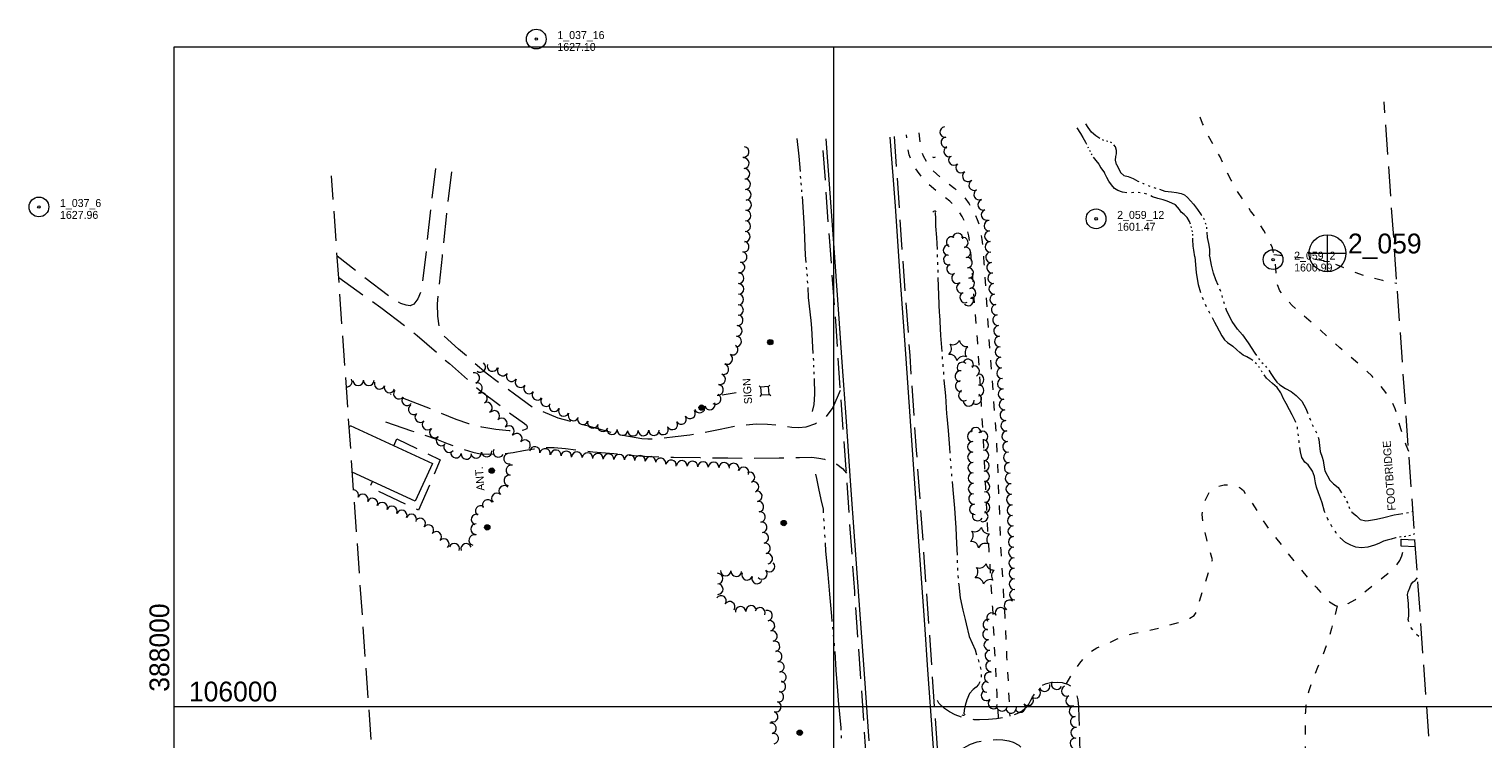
# Model space of a CAD drawing. Header units: feet. Extents: x 387890 to 389926, y 105000 to 106519.
# Tile 2 of 3: x 387890 to 388992, y 105975 to 106513. Entities that reach past the tile are written whole.
import ezdxf
from ezdxf.enums import TextEntityAlignment as Align

# ---------------------------------------------------------------- set-up
doc = ezdxf.new("R2010")
doc.units = ezdxf.units.FT
doc.header["$MEASUREMENT"] = 0
for name, pattern in [('DGN Style 3', [31.573514, 22.55251, -9.021004]), ('DGN Style 4', [36.106569, 18.042008, -9.021004, 0.022553, -9.021004]), ('DGN Style 5', [15.786757, 6.765753, -9.021004]), ('DGN Style 6', [42.894874, 0.022553, -9.021004, 15.786757, -9.021004, 0.022553, -9.021004])]:
    doc.linetypes.add(name, pattern=pattern)
for name, color, linetype, lineweight in [('E_DWY', 73, 'DGN Style 3', 0), ('E_LAND_Vegetation', 21, 'Continuous', 0), ('E_MAP_GridLines', 251, 'Continuous', 0), ('E_MAP_Limits', 21, 'DGN Style 3', 0), ('E_MAP_PassPoints', 40, 'Continuous', 0), ('E_MISCPROP', 40, 'Continuous', 0), ('E_MISCPROP_HvyDash', 54, 'DGN Style 3', 13), ('E_MISCPROP_HvyLine', 54, 'Continuous', 13), ('E_MISCPROP_Railing', 40, 'Continuous', 0), ('E_PATH_Sidewalk', 73, 'DGN Style 5', 0), ('E_RDWY', 40, 'Continuous', 13), ('E_RDWY_Gravel', 40, 'DGN Style 3', 13), ('E_UTL_AboveGroundPipe', 40, 'DGN Style 4', 0), ('E_WTR', 251, 'DGN Style 6', 0)]:
    doc.layers.add(name, color=color, linetype=linetype, lineweight=lineweight)
doc.styles.add('Style-IGR_FONT_0', font='IGR_FONT_0.shx')

# ---------------------------------------------------------------- blocks, each defined once
blk = doc.blocks.new('PP')
at = {"layer": 'E_MAP_PassPoints', "color": 40, "linetype": 'Continuous', "lineweight": 0}
for radius in [7.5, 0.96]:
    blk.add_circle((0, 0), radius, dxfattribs=at)
blk = doc.blocks.new('PHOTOC')
at = {"layer": 'E_MAP_Limits', "color": 73, "linetype": 'Continuous', "lineweight": 0}
for p, q in [((0.1, 14.1), (0.1, -13.8)), ((-13.8, 0), (14.1, 0))]:
    blk.add_line(p, q, dxfattribs=at)
blk.add_circle((0.2, 0), 14, dxfattribs=at)
blk = doc.blocks.new('POLE')
at = {"layer": 'E_MISCPROP', "color": 20, "linetype": 'Continuous', "lineweight": 0}
for radius in [2.02, 1.52, 1.01, 0.502]:
    blk.add_circle((0, 0), radius, dxfattribs=at)
blk = doc.blocks.new('SIGN')
at = {"layer": 'E_MISCPROP', "color": 20, "linetype": 'Continuous', "lineweight": 0, "style": 'Style-IGR_FONT_0'}
blk.add_text('SIGN', height=6, rotation=359.9999, dxfattribs=at).set_placement((-9.6, 0), align=Align.MIDDLE_LEFT)
blk = doc.blocks.new('POLE_1')
at = {"layer": 'E_MISCPROP', "color": 20, "linetype": 'Continuous', "lineweight": 0}
for radius in [2.02, 1.52, 1.01, 0.502]:
    blk.add_circle((0, 0), radius, dxfattribs=at)
blk = doc.blocks.new('ANT')
at = {"layer": 'E_MISCPROP', "color": 20, "linetype": 'Continuous', "lineweight": 0, "style": 'Style-IGR_FONT_0'}
blk.add_text('ANT.', height=6, rotation=359.9999, dxfattribs=at).set_placement((0.6, 2.6), align=Align.MIDDLE_LEFT)
blk = doc.blocks.new('PED')
at = {"layer": 'E_UTL_AboveGroundPipe', "color": 101, "linetype": 'Continuous', "lineweight": 13}
for p, q in [((-3.1, 2.9), (-4.2, 4)), ((2.9, 2.9), (3.9, 4)), ((-4.2, -4.2), (-3.1, -3.1)), ((3.9, -4.2), (2.9, -3.1))]:
    blk.add_line(p, q, dxfattribs=at)
at = {"layer": 'E_UTL_AboveGroundPipe', "color": 101, "linetype": 'Continuous', "lineweight": 13, "flags": 128}
blk.add_lwpolyline([(-3.1, -3.1), (2.9, -3.1), (2.9, 2.9), (-3.1, 2.9)], close=True, dxfattribs=at)
blk = doc.blocks.new('FOOT')
at = {"layer": 'E_MISCPROP_Railing', "color": 40, "linetype": 'Continuous', "lineweight": 0, "style": 'Style-IGR_FONT_0'}
blk.add_text('FOOTBRIDGE', height=6, rotation=359.9999, dxfattribs=at).set_placement((-0.2, 0), align=Align.MIDDLE_CENTER)
blk = doc.blocks.new('CULVRT')
at = {"layer": 'E_MISCPROP_Railing', "color": 40, "linetype": 'Continuous', "lineweight": 0}
blk.add_arc((10, 7.5), 12.5, 216.87868, 323.11824, dxfattribs=at)
blk = doc.blocks.new('CULVRT_1')
at = {"layer": 'E_MISCPROP_Railing', "color": 40, "linetype": 'Continuous', "lineweight": 0}
blk.add_arc((10, 8), 12.5, 216.8784, 323.118, dxfattribs=at)
blk = doc.blocks.new('CULVRT_5')
at = {"layer": 'E_MISCPROP_Railing', "color": 40, "linetype": 'Continuous', "lineweight": 0}
blk.add_arc((10, 7.5), 12.5, 216.87925, 323.11882, dxfattribs=at)
blk = doc.blocks.new('PINEL')
at = {"layer": 'E_LAND_Vegetation', "color": 93, "linetype": 'Continuous', "lineweight": 0}
for centre, start, end in [((-8.1, 7.3), 275.2113, 0.9762), ((-10.4, -3.4), 335.2113, 60.9762), ((2.3, 10.7), 215.2113, 300.9762), ((10.4, 3.4), 155.2113, 240.9762), ((-2.3, -10.7), 35.2113, 120.9762), ((8.1, -7.3), 95.2113, 180.9762)]:
    blk.add_arc(centre, 5.72, start, end, dxfattribs=at)

msp = doc.modelspace()

# ---------------------------------------------------------------- linework, layer by layer
at = {"layer": 'E_DWY', "color": 51, "linetype": 'DGN Style 3', "lineweight": 0, "flags": 128}
for points in [[(388198.1, 106407.7), (388194.5, 106377.9), (388190.4, 106340.5), (388187.5, 106316.1), (388184.7, 106309), (388181.6, 106304.8), (388178.9, 106303.7), (388175.9, 106304.1), (388171.9, 106305.5), (388164.8, 106309.4), (388142.7, 106326.2), (388123.5, 106341.4)], [(388505, 106239.5), (388499.3, 106226.6), (388493.5, 106218.8), (388486.1, 106214.2), (388478.9, 106211.6), (388473.5, 106211.1), (388468.3, 106211.4), (388464, 106212.1), (388456.3, 106213.3), (388449.7, 106213.8), (388441.3, 106213.9), (388433.5, 106213.3), (388423.6, 106212), (388413.9, 106209.9), (388403.7, 106207.8), (388390.9, 106205.6), (388379.9, 106204.3), (388371.1, 106203.2), (388359, 106202.5), (388354.6, 106202.9), (388339.7, 106205.4), (388314, 106212.4), (388291.2, 106218.4), (388271.4, 106226.9), (388258, 106236.6), (388236.4, 106252.7), (388215.5, 106270.8), (388203.6, 106281.4), (388201.3, 106286.1), (388199.9, 106295.8), (388199.6, 106305.3), (388200.3, 106313.7), (388203.3, 106341.3), (388206.6, 106373.7), (388210.8, 106407.3)], [(388124.7, 106325.2), (388156.6, 106302.5)], [(388156.6, 106302.5), (388184.2, 106281.2), (388208.6, 106259.9), (388231.2, 106240), (388255.2, 106221.9), (388265.6, 106214.4), (388267.1, 106213.1), (388267.6, 106211.9), (388267.2, 106210.4), (388264.9, 106209.3), (388260.7, 106208.9), (388253.9, 106208.9), (388243.7, 106209.8), (388233.3, 106211.6), (388223.4, 106214.2), (388213.7, 106217.5), (388200.4, 106223), (388184.5, 106229.4), (388173.2, 106233.8), (388164, 106236.5)], [(388160.2, 106215.8), (388180, 106209), (388198.9, 106202.6), (388207.8, 106199), (388218.6, 106195), (388226.5, 106192.7), (388232, 106191.5), (388238, 106191.3), (388244, 106191.5), (388250.5, 106191.8), (388256.9, 106192.4), (388264.9, 106194.1), (388272.6, 106195.3), (388280.8, 106196.2), (388288.1, 106196.2), (388296.7, 106195.5), (388306.4, 106194.4), (388317.4, 106193.1), (388333.3, 106191.7), (388344.5, 106190.6), (388360.6, 106189.4), (388378.5, 106188.9), (388398.7, 106188.7), (388419.7, 106188.4), (388438.7, 106188.2), (388458.6, 106188.4), (388474.1, 106188.8), (388483.3, 106189), (388488.8, 106188.3), (388493, 106187.5), (388497.8, 106185.7), (388502.4, 106183.6), (388506.7, 106180.3), (388509.7, 106176.8)], [(388580.8, 105934.4), (388584.9, 105950.2), (388588, 105957.4), (388590.3, 105961.2), (388593.6, 105964.7), (388596.9, 105967.5), (388600.4, 105969.7), (388603.7, 105971.4), (388608.7, 105973.2), (388613, 105973.9), (388617.9, 105974.5), (388623.7, 105974.9), (388628.3, 105974.8), (388632.7, 105973.9), (388636, 105972.8), (388640.3, 105970.7), (388644.7, 105966.2), (388646.1, 105963.9), (388647.7, 105960.5), (388649.2, 105954.5), (388649.6, 105950.5), (388650.3, 105943.3), (388650.8, 105936.3), (388651.7, 105931.8), (388653.6, 105927.6), (388655.8, 105925.3), (388659.5, 105923.3), (388663.9, 105922.3), (388669.3, 105922.3), (388674.3, 105923), (388678.3, 105924.3), (388682, 105926.7), (388684.7, 105930.2), (388686.3, 105934), (388687.1, 105939.4), (388687.2, 105945.7), (388687.1, 105952), (388686.9, 105963), (388686.5, 105979.3), (388686.2, 105991.7), (388685.8, 105999.8), (388685.4, 106005), (388684.3, 106009.2), (388682.5, 106012.6), (388680.4, 106015.1), (388677.4, 106016.7), (388673.4, 106017.8), (388669.3, 106018.2), (388664.4, 106017.9), (388660.2, 106016.9), (388656.9, 106015.2), (388653.8, 106012.3), (388651.4, 106008.6), (388649.3, 106004.5), (388647.9, 106001.9), (388645.3, 105999), (388642.6, 105996.5), (388638.9, 105994.5), (388634.8, 105992.9), (388629.7, 105991.6), (388623.3, 105990.5), (388617.4, 105990.1), (388610.5, 105989.8), (388606.4, 105989.9), (388602.2, 105990.5), (388597.4, 105991.6), (388592.1, 105993.6), (388587.7, 105995.9), (388584.1, 105998.5), (388579.8, 106002.6), (388575.6, 106010)]]:
    msp.add_lwpolyline(points, dxfattribs=at)
at = {"layer": 'E_LAND_Vegetation', "color": 93, "linetype": 'Continuous', "lineweight": 0}
for centre, radius, start, end in [((388584.5, 106435.4), 4.01, 96.4504, 276.4351), ((388431.7, 106420.3), 4, 259.4043, 79.389), ((388585.4, 106427.5), 4.01, 96.4504, 276.4351), ((388587.6, 106420.7), 4.01, 116.2714, 296.2561), ((388431.8, 106411.8), 4, 273.4377, 93.4224), ((388591.1, 106414.2), 4.01, 133.4223, 313.407), ((388432.3, 106403.8), 4, 273.4377, 93.4224), ((388596.6, 106408.4), 4.01, 133.4223, 313.407), ((388601.7, 106401.9), 4.01, 126.4647, 306.4494), ((388432.8, 106395.8), 4, 274.2434, 94.2281), ((388433.4, 106387.8), 4, 274.2434, 94.2281), ((388606.5, 106395.1), 4.01, 118.2139, 298.1985), ((388610.2, 106388), 4.01, 118.2139, 298.1985), ((388433.6, 106380.1), 4, 267.7283, 87.713), ((388613.3, 106380.3), 4.01, 108.8322, 288.8169), ((388432.9, 106364.1), 4, 267.7283, 87.713), ((388433.2, 106372.1), 4, 267.7283, 87.713), ((388615.9, 106372.7), 4.01, 108.8322, 288.8169), ((388618, 106364.4), 4.01, 92.8461, 272.8308), ((388432.6, 106356.1), 4, 267.7283, 87.713), ((388593.9, 106354.8), 3.95, 353.1208, 173.1055), ((388618.4, 106356.4), 4.01, 92.8461, 272.8308), ((388431.8, 106348.5), 4, 258.3672, 78.3519), ((388587, 106345.9), 3.95, 89.1048, 269.0895), ((388589.4, 106352.1), 3.95, 60.0629, 240.0475), ((388598, 106351.6), 3.95, 287.4782, 107.4628), ((388599.8, 106344.2), 3.95, 279.5511, 99.5357), ((388618.8, 106348.4), 4.01, 92.8461, 272.8308), ((388428.6, 106332.9), 4, 258.3672, 78.3519), ((388430.2, 106340.7), 4, 258.3672, 78.3519), ((388587.2, 106338.6), 3.95, 104.5369, 284.5216), ((388589.6, 106331.6), 3.95, 119.2813, 299.2659), ((388601.1, 106336.5), 3.95, 276.7581, 96.7427), ((388619.2, 106340.4), 4.01, 92.8461, 272.8308), ((388620, 106332.5), 4.01, 95.8652, 275.8499), ((388427.9, 106324.5), 4, 269.149, 89.1337), ((388593.4, 106324.6), 3.95, 117.0149, 296.9996), ((388602, 106328.6), 3.95, 276.7581, 96.7427), ((388602.8, 106320.8), 3.95, 275.5532, 95.5379), ((388620.8, 106324.6), 4.01, 95.8652, 275.8499), ((388427.8, 106316.5), 4, 269.149, 89.1337), ((388597.1, 106317.2), 3.95, 106.5252, 286.5099), ((388599.6, 106310), 3.95, 114.3693, 294.354), ((388603.8, 106313.3), 3.95, 267.4296, 87.4143), ((388621.6, 106316.6), 4.01, 95.8652, 275.8499), ((388427.5, 106300.5), 4, 269.149, 89.1337), ((388427.7, 106308.5), 4, 269.149, 89.1337), ((388602, 106307.7), 3.95, 224.4414, 44.426), ((388622.4, 106308.6), 4.01, 95.8652, 275.8499), ((388623.5, 106300.7), 4.01, 97.582, 277.5667), ((388427.2, 106292.7), 4, 265.9781, 85.9628), ((388624.5, 106292.8), 4.01, 97.582, 277.5667), ((388426, 106276.7), 4, 265.9781, 85.9628), ((388426.6, 106284.7), 4, 265.9781, 85.9628), ((388625.3, 106284.7), 4.01, 93.9985, 273.9832), ((388625.9, 106276.7), 4.01, 93.9985, 273.9832), ((388423.4, 106270.4), 4, 239.747, 59.7317), ((388626.4, 106268.7), 4.01, 93.9985, 273.9832), ((388232, 106257.3), 4, 232.09, 52.0747), ((388241.2, 106258), 4, 162.7149, 342.6996), ((388416.3, 106255.6), 4, 252.2426, 72.2272), ((388419.4, 106263.4), 4, 239.747, 59.7317), ((388597.6, 106256.8), 4.11, 47.4028, 227.3875), ((388601.8, 106259.1), 4.11, 327.1834, 147.1681), ((388606.4, 106254.1), 4.11, 297.6648, 117.6494), ((388627, 106260.7), 4.01, 94.1104, 274.0951), ((388130.8, 106246.3), 3.98, 265.2389, 25.8672), ((388139.5, 106247.2), 3.98, 180.1979, 0.1826), ((388147.5, 106247.2), 3.98, 180.1979, 0.1826), ((388227.6, 106249), 4, 284.4405, 104.4252), ((388249, 106254.6), 4, 147.0901, 327.0748), ((388255.7, 106250.3), 4, 147.0901, 327.0748), ((388262.5, 106245.8), 4, 143.3565, 323.3412), ((388413.9, 106248), 4, 252.2426, 72.2272), ((388596.1, 106250.4), 4.11, 83.4292, 263.4139), ((388596.4, 106242.7), 4.11, 97.0657, 277.0504), ((388609.8, 106247.8), 4.11, 269.7457, 89.7304), ((388627.6, 106252.7), 4.01, 94.1104, 274.0951), ((388628.1, 106244.7), 4.01, 94.1104, 274.0951), ((388155.7, 106244.5), 3.98, 160.474, 340.4587), ((388163.2, 106241.8), 3.98, 160.474, 340.4587), ((388170.3, 106237), 3.98, 141.4498, 321.4345), ((388229.6, 106241.3), 4, 284.4405, 104.4252), ((388233.3, 106233.7), 4, 297.8812, 117.8659), ((388268.9, 106241), 4, 143.3565, 323.3412), ((388275.3, 106236.2), 4, 143.3565, 323.3412), ((388410.4, 106233), 4, 239.155, 59.1397), ((388412.3, 106239.9), 4, 259.9865, 79.9712), ((388598.7, 106235.8), 4.11, 117.4965, 297.4811), ((388607.9, 106233.2), 4.11, 237.0544, 57.0391), ((388609.8, 106239.5), 4.11, 269.7457, 89.7304), ((388628.7, 106236.8), 4.01, 94.972, 274.9567), ((388176.6, 106232), 3.98, 141.4498, 321.4345), ((388181.6, 106225.1), 3.98, 124.8653, 304.8499), ((388237.1, 106226.6), 4, 297.8812, 117.8659), ((388281.8, 106231.4), 4, 143.3565, 323.3412), ((388288.2, 106227.5), 4, 154.0431, 334.0278), ((388295.4, 106224), 4, 154.0431, 334.0278), ((388398.4, 106226.5), 4, 197.4757, 17.4604), ((388406, 106228.9), 4, 197.4757, 17.4604), ((388602.3, 106231.7), 4.11, 184.6501, 4.6348), ((388629.4, 106228.8), 4.01, 94.972, 274.9567), ((388630.1, 106220.8), 4.01, 94.972, 274.9567), ((388186.5, 106219.3), 3.98, 134.5377, 314.5224), ((388192, 106213.6), 3.98, 134.5377, 314.5224), ((388242.7, 106220.2), 4, 314.6213, 134.606), ((388248.3, 106214.5), 4, 312.8069, 132.7916), ((388302.6, 106220.5), 4, 154.0431, 334.0278), ((388309.8, 106217.7), 4, 160.3111, 340.2958), ((388317.4, 106215), 4, 160.3111, 340.2958), ((388324.9, 106212.3), 4, 160.3111, 340.2958), ((388377.6, 106213.8), 4, 208.5207, 28.5054), ((388384.3, 106217.8), 4, 213.075, 33.0597), ((388391, 106222.1), 4, 213.075, 33.0597), ((388630.8, 106212.8), 4.01, 94.972, 274.9567), ((388197.6, 106207.6), 3.98, 129.5579, 309.5426), ((388202.6, 106201.5), 3.98, 129.5579, 309.5426), ((388253.7, 106208.7), 4, 312.8069, 132.7916), ((388259.7, 106202.9), 4, 322.17, 142.1547), ((388331.9, 106210.1), 4, 176.2009, 356.1855), ((388339.9, 106209.5), 4, 176.2009, 356.1855), ((388347.7, 106209), 4, 181.3683, 1.3529), ((388355.7, 106209.2), 4, 181.3683, 1.3529), ((388363.7, 106209.4), 4, 181.3683, 1.3529), ((388370.6, 106210), 4, 208.5207, 28.5054), ((388605.3, 106204.7), 3.96, 90.7987, 270.7834), ((388607.7, 106207.5), 3.96, 357.4296, 177.4143), ((388612.9, 106204.6), 3.96, 316.1514, 136.1361), ((388631.5, 106204.8), 4.01, 94.519, 274.5037), ((388208.3, 106196.5), 3.98, 140.8567, 320.8414), ((388213.6, 106192.3), 3.98, 172.8209, 352.8056), ((388221.5, 106191.3), 3.98, 172.8209, 352.8056), ((388228.9, 106192.2), 3.98, 186.3734, 6.3581), ((388236.8, 106193.2), 3.98, 187.5207, 7.5054), ((388245.8, 106192.9), 3.98, 151.0941, 331.0787), ((388253.8, 106187.8), 3.98, 103.5612, 283.5459), ((388266, 106198), 4, 322.17, 142.1547), ((388273.3, 106192.9), 4, 349.0175, 169.0021), ((388281.2, 106191.4), 4, 349.0175, 169.0021), ((388289.3, 106190.4), 4, 353.8321, 173.8168), ((388297.2, 106189.5), 4, 353.8321, 173.8168), ((388305.3, 106188.9), 4, 356.1482, 176.1329), ((388313.3, 106188.3), 4, 356.1482, 176.1329), ((388321.2, 106187.8), 4, 356.1482, 176.1329), ((388605.4, 106196.8), 3.96, 90.7987, 270.7834), ((388605.5, 106188.9), 3.96, 90.7987, 270.7834), ((388613.3, 106198.2), 3.96, 272.4498, 92.4345), ((388613.6, 106190.3), 3.96, 272.4498, 92.4345), ((388632.1, 106196.8), 4.01, 94.519, 274.5037), ((388632.7, 106188.8), 4.01, 94.519, 274.5037), ((388255.6, 106179.1), 3.98, 78.509, 258.4937), ((388329.3, 106187.4), 4, 357.4295, 177.4142), ((388337.3, 106187), 4, 357.4295, 177.4142), ((388345.3, 106186.7), 4, 357.4295, 177.4142), ((388353.1, 106186.2), 4, 354.7862, 174.7709), ((388361.1, 106185.4), 4, 354.7862, 174.7709), ((388368.8, 106184.2), 4, 350.1371, 170.1217), ((388376.7, 106182.8), 4, 350.1371, 170.1217), ((388384.9, 106182.3), 4, 356.9979, 176.9826), ((388392.9, 106181.9), 4, 356.9979, 176.9826), ((388400.9, 106181.5), 4, 357.5675, 177.5522), ((388408.9, 106181.2), 4, 357.5675, 177.5522), ((388416.9, 106180.8), 4, 357.5675, 177.5522), ((388424.2, 106180.3), 4, 338.421, 158.4057), ((388431.6, 106177.4), 4, 338.421, 158.4057), ((388605.7, 106181), 3.96, 91.3184, 271.3031), ((388613.9, 106182.4), 3.96, 271.4847, 91.4693), ((388633.4, 106180.8), 4.01, 94.519, 274.5037), ((388254, 106171.3), 3.98, 78.509, 258.4937), ((388436.1, 106173.7), 4, 293.0271, 113.0118), ((388439.2, 106166.4), 4, 293.0271, 113.0118), ((388605.8, 106173.1), 3.96, 91.3184, 271.3031), ((388614.1, 106174.5), 3.96, 271.4847, 91.4693), ((388614.3, 106166.6), 3.96, 271.4847, 91.4693), ((388634, 106172.9), 4.01, 94.519, 274.5037), ((388135.7, 106160.2), 3.98, 336.457, 86.2393), ((388143, 106157), 3.98, 336.457, 156.4416), ((388244.5, 106157.7), 3.98, 45.2557, 225.2404), ((388250.1, 106163.4), 3.98, 45.2557, 225.2404), ((388441.7, 106159.4), 4, 278.8807, 98.8654), ((388606, 106165.1), 3.96, 91.3184, 271.3031), ((388606.3, 106157.3), 3.96, 94.1102, 274.0949), ((388614.5, 106158.7), 3.96, 269.7887, 89.7734), ((388634.6, 106164.8), 4.01, 92.6481, 272.6328), ((388635, 106156.8), 4.01, 92.6481, 272.6328), ((388150.3, 106153.8), 3.98, 336.457, 156.4416), ((388157.7, 106150.7), 3.98, 338.5746, 158.5593), ((388165.1, 106147.8), 3.98, 338.5746, 158.5593), ((388172.5, 106144.8), 3.98, 337.5497, 157.5344), ((388232.3, 106148.2), 3.98, 53.3394, 233.3241), ((388237.7, 106152.8), 3.98, 32.0486, 212.0333), ((388442.9, 106151.5), 4, 278.8807, 98.8654), ((388444.1, 106143.6), 4, 278.8412, 98.8259), ((388606.9, 106149.4), 3.96, 94.1102, 274.0949), ((388613, 106144), 3.96, 246.8658, 66.8504), ((388614.5, 106150.8), 3.96, 269.7887, 89.7734), ((388635.4, 106148.8), 4.01, 92.6481, 272.6328), ((388179.8, 106141.7), 3.98, 337.5497, 157.5344), ((388186.5, 106138.7), 3.98, 320.932, 140.9167), ((388192.7, 106133.7), 3.98, 320.932, 140.9167), ((388228.8, 106134.4), 3.98, 89.9695, 269.9542), ((388229.2, 106141.7), 3.98, 72.5766, 252.5612), ((388445.4, 106135.7), 4, 278.8412, 98.8259), ((388609.1, 106144.6), 3.96, 152.9656, 332.9502), ((388635.7, 106140.8), 4.01, 92.6481, 272.6328), ((388636.1, 106132.8), 4.01, 92.6481, 272.6328), ((388198.6, 106128.5), 3.98, 316.7001, 136.6848), ((388204.4, 106123.1), 3.98, 316.7001, 136.6848), ((388227.4, 106126.1), 3.98, 75.0045, 254.9892), ((388446.6, 106127.8), 4, 278.8412, 98.8259), ((388636.4, 106124.7), 4.01, 91.2479, 271.2326), ((388212.4, 106119.6), 3.98, 340.054, 160.0387), ((388221.3, 106119.5), 3.98, 17.4696, 197.4542), ((388448, 106119.8), 4, 281.1325, 101.1171), ((388449.6, 106112), 4, 281.1325, 101.1171), ((388636.6, 106116.7), 4.01, 91.2479, 271.2326), ((388451.3, 106106.1), 4, 224.724, 44.7087), ((388636.8, 106108.7), 4.01, 91.2479, 271.2326), ((388637, 106100.7), 4.01, 91.2479, 271.2326), ((388412, 106096.9), 4, 270.8736, 90.8583), ((388412.1, 106088.9), 4, 270.8736, 90.8583), ((388418.1, 106102.9), 4, 177.3667, 357.3514), ((388426.1, 106102.5), 4, 177.3667, 357.3514), ((388434.3, 106099.8), 4, 159.3793, 339.364), ((388441.8, 106097), 4, 159.3793, 339.364), ((388445.6, 106100.5), 4, 224.724, 44.7087), ((388637.1, 106092.7), 4.01, 91.2479, 271.2326), ((388414.6, 106080), 4, 325.3913, 145.376), ((388637.3, 106084.7), 4.01, 91.2479, 271.2326), ((388421.1, 106075.5), 4, 325.3913, 145.376), ((388429.4, 106071.7), 4, 4.6824, 184.6671), ((388437.4, 106072.4), 4, 4.6824, 184.6671), ((388444.1, 106070.9), 4, 339.7387, 159.7234), ((388449.5, 106068.9), 4, 282.8997, 102.8844), ((388619.9, 106066.9), 4.01, 32.9801, 212.9648), ((388626.5, 106071), 4.01, 28.9909, 208.9756), ((388633.3, 106076.6), 4.01, 54.2677, 234.2524), ((388451.3, 106061.1), 4, 282.8997, 102.8844), ((388617.2, 106062), 4.01, 82.1302, 262.1149), ((388453.1, 106053.3), 4, 282.8997, 102.8844), ((388455.1, 106045.5), 4, 284.2194, 104.2041), ((388616.9, 106054.6), 4.01, 97.5218, 277.5065), ((388617.9, 106046.6), 4.01, 97.5218, 277.5065), ((388456.8, 106037.9), 4, 281.1702, 101.1549), ((388618.7, 106038.5), 4.01, 93.4392, 273.4238), ((388458.4, 106030), 4, 281.1702, 101.1549), ((388619.2, 106030.5), 4.01, 93.4392, 273.4238), ((388459.6, 106015.1), 4, 259.1891, 79.1738), ((388459.9, 106022.2), 4, 281.1702, 101.1549), ((388616.2, 106014.8), 4.01, 87.9058, 267.8905), ((388618.2, 106022), 4.01, 73.2144, 253.199), ((388659.9, 106015.4), 4.01, 197.8553, 17.8399), ((388669, 106016.9), 4.01, 154.1882, 334.1728), ((388676.6, 106011.7), 4.01, 114.2462, 294.2308), ((388458.1, 106007.3), 4, 259.1891, 79.1738), ((388615.8, 106008.4), 4.01, 131.3122, 311.2969), ((388621.1, 106002.3), 4.01, 131.3122, 311.2969), ((388647.4, 106004.6), 4.01, 220.309, 40.2937), ((388652.8, 106010.2), 4.01, 227.4987, 47.4834), ((388679.9, 106004.4), 4.01, 114.2462, 294.2308), ((388453.7, 105992.2), 4, 251.4623, 71.447), ((388456.2, 105999.8), 4, 251.4623, 71.447), ((388627.5, 106000.5), 4.01, 164.9977, 344.9823), ((388634.5, 105998.8), 4.01, 187.0146, 6.9993), ((388641.3, 105999.4), 4.01, 220.309, 40.2937), ((388682.5, 105996.3), 4.01, 96.4504, 276.4351), ((388452.4, 105983.4), 4, 282.3191, 102.3038), ((388683.4, 105988.3), 4.01, 96.4504, 276.4351), ((388683.7, 105980), 4.01, 86.1978, 266.1825), ((388454.1, 105975.6), 4, 282.3191, 102.3038), ((388683.2, 105972), 4.01, 86.1978, 266.1825)]:
    msp.add_arc(centre, radius, start, end, dxfattribs=at)
at = {"layer": 'E_MAP_GridLines', "color": 161, "linetype": 'Continuous', "lineweight": 0}
for p, q in [((388000, 105000), (388000, 106500)), ((388000, 106500), (389500, 106500)), ((388500, 105000), (388500, 106500)), ((388000, 106000), (389500, 106000))]:
    msp.add_line(p, q, dxfattribs=at)
at = {"layer": 'E_MAP_Limits', "color": 73, "linetype": 'DGN Style 3', "lineweight": 0, "flags": 128}
for points in [[(388984.4, 105505), (388917.3, 106458.3)], [(388186.8, 105439.5), (388119.3, 106402.1)]]:
    msp.add_lwpolyline(points, dxfattribs=at)
at = {"layer": 'E_MISCPROP', "color": 20, "linetype": 'Continuous', "lineweight": 0}
msp.add_line((388415.4, 106236.3), (388426.1, 106237.9), dxfattribs=at)
at = {"layer": 'E_MISCPROP_HvyDash', "color": 241, "linetype": 'DGN Style 3', "lineweight": 13, "flags": 128}
msp.add_lwpolyline([(388166.5, 106197.6), (388168.8, 106202.8), (388201.7, 106187), (388185.2, 106148.7), (388148.4, 106166.2), (388150.3, 106170.6)], dxfattribs=at)
at = {"layer": 'E_MISCPROP_HvyLine', "color": 241, "linetype": 'Continuous', "lineweight": 13, "flags": 128}
msp.add_lwpolyline([(388132.7, 106211.3), (388133.4, 106212.9), (388195.8, 106184.1), (388182.6, 106155.7), (388135, 106177.6)], dxfattribs=at)
at = {"layer": 'E_MISCPROP_Railing', "color": 40, "linetype": 'Continuous', "lineweight": 13, "flags": 128}
for points in [[(388930.3, 106126.9), (388940.7, 106126.4)], [(388941, 106121), (388930.3, 106121.6), (388930.3, 106126.9)]]:
    msp.add_lwpolyline(points, dxfattribs=at)
at = {"layer": 'E_PATH_Sidewalk', "color": 51, "linetype": 'DGN Style 5', "lineweight": 0, "flags": 128}
for points in [[(388936, 106193.3), (388934, 106198.1), (388932, 106204.2), (388929.9, 106210.3), (388928.5, 106215.3), (388927.4, 106219.8), (388925.6, 106225.7), (388923.7, 106229.9), (388921.2, 106234.3), (388918.6, 106238), (388914.9, 106242.7), (388908.3, 106250.3), (388897.3, 106260.2), (388883.7, 106271.7), (388869.3, 106285), (388854.4, 106297.8), (388847.5, 106304), (388841.4, 106310.7), (388838.2, 106315.1), (388836.4, 106319.7), (388835.7, 106326.2), (388835.2, 106332.3), (388834.3, 106339.6), (388832.7, 106347.5), (388830, 106354.1), (388826.2, 106360.7), (388820.9, 106369.2), (388816.1, 106375.7), (388810.8, 106383.2), (388805.3, 106391.8), (388801.3, 106399), (388797.3, 106406.9), (388792.9, 106416.5), (388787.9, 106425.8), (388783.4, 106433.9), (388779.7, 106441.9), (388777.1, 106448.3)], [(388564.4, 106434.8), (388565.7, 106424.4), (388567.7, 106417.3), (388571.3, 106410.9), (388575.5, 106406), (388581.6, 106400.6), (388591.7, 106392.7), (388598.4, 106386.6), (388602.6, 106381), (388605.9, 106376), (388608.8, 106369.2), (388611, 106362.2), (388612.4, 106353.9), (388613.9, 106335.7), (388617.4, 106282), (388623.1, 106206.2), (388625.1, 106159.2), (388626.6, 106118), (388629.3, 106074.5), (388631.1, 106037.5), (388632.6, 106010.9), (388633.4, 105992.5)], [(388625, 105990.8), (388623.8, 106009.2), (388620.5, 106075), (388618.4, 106110.1), (388616.4, 106141.4), (388613.9, 106195.4), (388611.6, 106237.2), (388608.9, 106278.9), (388605.6, 106322.3), (388603.8, 106345.2), (388602.4, 106356.6), (388600.2, 106365.6), (388597.5, 106371.3), (388593.6, 106377.4), (388588.1, 106382.9), (388578, 106390.6), (388569.6, 106397.8), (388563.4, 106405.7), (388560, 106411.3), (388557.3, 106418), (388556.2, 106423.5), (388555.2, 106433.4)], [(388833.7, 106342.5), (388848.5, 106340.9), (388862.6, 106339.5), (388871.4, 106337.9), (388879.4, 106335.5), (388885.9, 106332.9), (388894, 106329.5), (388901.3, 106327), (388907.5, 106325.4), (388916, 106323.1), (388924, 106321.6), (388927, 106320.8)], [(388676.3, 106017), (388681.6, 106026), (388686.5, 106032.9), (388691.8, 106038.9), (388694.9, 106041.6), (388699.5, 106044.3), (388704.1, 106046.5), (388709.9, 106048.6), (388714.9, 106051.2), (388720.6, 106053.7), (388728.1, 106055.5), (388735.4, 106056.8), (388747, 106059.4), (388761.3, 106063.7), (388769.9, 106066.9), (388773.2, 106068.9), (388774.8, 106071.4), (388787.1, 106111.2), (388782.8, 106126.6), (388779.9, 106138.8), (388779.3, 106145.6), (388780.3, 106152.8), (388782.1, 106157.2), (388785.5, 106163.6), (388789.8, 106166.3), (388795.9, 106168), (388801.9, 106168), (388808.1, 106165.8), (388810.6, 106163.6), (388813.7, 106158.9), (388817.2, 106154.3), (388827.3, 106138.1), (388843.2, 106117.4), (388851.2, 106107.5), (388859.6, 106097.2), (388865.7, 106090.3), (388875.9, 106079.3), (388880.3, 106076.5), (388883.5, 106075.9), (388886.5, 106076.4), (388890.1, 106077.9), (388895.2, 106080.8), (388913.9, 106095.9), (388925.4, 106105.1), (388929.1, 106110.7)], [(388929.1, 106110.7), (388930.7, 106114.2), (388931.7, 106117.5), (388932.3, 106120), (388932.5, 106121.5)], [(388881.7, 106076.3), (388877.4, 106059), (388873.8, 106047), (388869.9, 106036.8), (388866.8, 106029.6), (388862.9, 106019.8), (388860.3, 106011.9), (388858.9, 106006.4), (388858, 106000.7), (388857.6, 105996.2), (388857.4, 105989.5), (388857.3, 105982.8), (388857.5, 105975.3), (388857.4, 105967.4), (388856.8, 105959.6), (388855.3, 105951.7), (388853.7, 105944.8), (388851.1, 105938.8), (388847.4, 105931.8), (388842.7, 105925.6), (388837.9, 105920), (388833.7, 105914.8), (388830.4, 105908.9), (388827.3, 105902.5), (388824.1, 105894.5), (388822.2, 105887.3), (388820.7, 105877.1), (388821.2, 105864.4), (388823.9, 105854.9), (388829.9, 105838.5), (388835, 105828.9), (388839.7, 105822), (388845.4, 105817.5), (388852.1, 105813.9), (388859.7, 105810.6), (388867.3, 105807.5), (388875.1, 105804.8), (388885.5, 105800.5), (388893.4, 105796.6), (388900.7, 105791.2), (388905.5, 105786), (388908.5, 105781), (388911.7, 105776.3), (388917.4, 105771.6), (388923.6, 105768), (388930.6, 105765.6), (388937.8, 105764), (388941.2, 105763.4), (388947.6, 105763.5), (388951.7, 105763.8)]]:
    msp.add_lwpolyline(points, dxfattribs=at)
at = {"layer": 'E_RDWY', "color": 21, "linetype": 'Continuous', "lineweight": 13, "flags": 128}
for points in [[(388526.8, 105973.8), (388523.3, 106024.8), (388519.3, 106080.3), (388516.1, 106125.6), (388512.8, 106171.1), (388509.6, 106215.9), (388506.4, 106261), (388504.3, 106290.3), (388500.5, 106344.1), (388497.4, 106389), (388494.3, 106430.3)], [(388542.6, 106431.4), (388546.5, 106379.3), (388550.1, 106326.1), (388554.3, 106267.3), (388557.9, 106216.2), (388561.2, 106169.1), (388564.6, 106121.4), (388568.7, 106062), (388571.2, 106027.8), (388574.8, 105975.7), (388578.3, 105925.9), (388582, 105874.1), (388584.7, 105838.7), (388588.6, 105782.5), (388592.4, 105727), (388596.3, 105673.1), (388598.2, 105644.3), (388601.5, 105598), (388604.7, 105551.2), (388608.4, 105498.2), (388610.3, 105469.4)]]:
    msp.add_lwpolyline(points, dxfattribs=at)
at = {"layer": 'E_RDWY_Gravel', "color": 21, "linetype": 'DGN Style 3', "lineweight": 13, "flags": 128}
for points in [[(388553.4, 105517), (388554.6, 105531.4), (388553.6, 105551.4), (388550.7, 105594.4), (388546.9, 105649.4), (388542.8, 105707.8), (388539.3, 105755.9), (388533.8, 105831.3), (388528.7, 105903.4), (388523.8, 105973.4), (388520.3, 106024.9), (388515.9, 106087), (388512, 106141.9), (388509.5, 106179.8), (388504.9, 106240.5), (388501.8, 106288.6), (388496.7, 106355.8), (388491.5, 106430)], [(388545.8, 106431.9), (388551.2, 106353.6), (388557.6, 106265.9), (388562.5, 106194.3), (388567.6, 106123.7), (388572.5, 106054.2), (388576.4, 105997.9), (388580.8, 105933.7), (388585, 105872.7), (388587.3, 105838.3), (388591.7, 105779.1), (388596, 105719.1), (388599.6, 105667.7), (388603.8, 105610.1), (388607.7, 105551.1), (388611.3, 105497.8), (388613.4, 105469.5)]]:
    msp.add_lwpolyline(points, dxfattribs=at)
at = {"layer": 'E_WTR', "color": 161, "linetype": 'Continuous', "lineweight": 0, "flags": 128}
for points in [[(388684.4, 106438.7), (388687.2, 106434.2), (388688.8, 106431.2), (388690.8, 106427.8), (388691.7, 106426.1)], [(388701.8, 106430.4), (388698.7, 106432.6), (388695.4, 106435.4), (388692.8, 106438.8), (388691.2, 106441.5)], [(388474.7, 106405.5), (388473.7, 106417), (388472.3, 106430.5)], [(388692.6, 106424.3), (388693, 106423.4)], [(388704.8, 106429), (388703.8, 106429.4)], [(388707.9, 106428.3), (388706.8, 106428.4)], [(388710.8, 106427.1), (388709.9, 106427.6)], [(388714.3, 106410.7), (388713.6, 106414), (388713.9, 106416.8), (388714.4, 106419), (388714.4, 106421.3), (388713.7, 106424.1), (388712.4, 106425.7)], [(388693.8, 106421.6), (388694.3, 106420.7)], [(388695.2, 106419), (388695.7, 106418.1)], [(388696.8, 106416.4), (388698.6, 106413.9), (388700.9, 106411), (388702.6, 106408.3), (388705.2, 106404.6)], [(388475.1, 106400.3), (388474.9, 106402)], [(388722.3, 106389.2), (388722.1, 106389.2), (388718.9, 106389.8), (388715.3, 106391.1), (388712.8, 106392.7), (388710.5, 106395.4), (388708.6, 106398.1), (388707.1, 106401), (388705.2, 106404.6)], [(388714.3, 106410.7), (388716, 106408), (388717.5, 106404.8), (388719.9, 106402.5), (388723.3, 106401.7), (388727, 106400.2), (388730.5, 106398.1), (388731.2, 106397.9)], [(388475.5, 106395.1), (388475.4, 106396.3), (388475.4, 106396.9)], [(388475.9, 106390), (388475.8, 106391.7)], [(388734, 106396.6), (388734.8, 106396.3), (388735.4, 106396)], [(388738.3, 106394.9), (388739.7, 106394.4)], [(388742.7, 106393.4), (388744.1, 106392.9)], [(388747, 106392), (388751, 106390.7), (388756.1, 106390), (388760, 106389.5), (388763.3, 106388.8), (388765.9, 106387.8), (388768.2, 106385.9)], [(388477.9, 106361.5), (388477.7, 106366.6), (388476.2, 106386.5)], [(388727.4, 106389.5), (388725.7, 106389.3)], [(388732.4, 106389.4), (388730.7, 106389.5)], [(388737.3, 106388.3), (388735.7, 106388.7)], [(388762.1, 106376.8), (388759.1, 106380.2), (388756.4, 106381.5), (388752.7, 106383.1), (388749.8, 106383.9), (388745.6, 106385.1), (388741.7, 106386.4), (388740.4, 106387)], [(388768.2, 106385.9), (388772.7, 106380.7), (388775.7, 106376.6), (388778.6, 106372.7), (388779, 106372.1)], [(388576.8, 106374.4), (388577.1, 106369.5), (388577.2, 106364), (388578, 106355.5), (388578.3, 106346.4)], [(388770.4, 106365.5), (388769.7, 106367.6), (388767.9, 106370.6), (388765.7, 106373), (388763.4, 106374.7), (388762.1, 106376.8)], [(388780.4, 106370.1), (388780.7, 106369.8), (388780.9, 106369)], [(388479.2, 106336.4), (388478.7, 106342.1), (388477.9, 106361.5)], [(388771.3, 106362.7), (388771.3, 106362.9), (388771, 106363.7)], [(388771.9, 106359.8), (388771.7, 106360.8)], [(388772.3, 106356.9), (388772.3, 106357.9)], [(388781.6, 106366.7), (388782, 106365.6)], [(388782.5, 106363.2), (388782.6, 106362)], [(388782.8, 106359.6), (388783.2, 106355.5), (388784.2, 106351), (388784.9, 106346.7), (388785, 106342.2)], [(388773.9, 106340.9), (388772.9, 106345.8), (388772.4, 106349), (388772.3, 106354), (388772.3, 106355)], [(388578.4, 106342.5), (388578.5, 106340.6)], [(388578.6, 106336.7), (388578.7, 106334.8)], [(388773.9, 106340.9), (388774.2, 106335), (388774.7, 106328.8), (388776.2, 106319.9), (388778.1, 106313.8)], [(388791.5, 106319.2), (388789.7, 106323.4), (388788, 106328.3), (388786.5, 106334.5), (388785.4, 106340), (388785, 106342.2)], [(388479.6, 106331.3), (388479.4, 106333)], [(388480, 106326.1), (388479.9, 106327.8)], [(388578.8, 106330.9), (388578.9, 106329)], [(388579, 106325.1), (388579.5, 106311.7), (388580, 106298), (388580.1, 106297)], [(388480.3, 106320.9), (388480.2, 106322.6)], [(388482.8, 106292.5), (388480.9, 106310), (388480.5, 106317.5)], [(388793.4, 106314.6), (388792.8, 106316.2)], [(388779.3, 106310.2), (388780, 106308.4)], [(388781.5, 106304.9), (388782.3, 106303.2)], [(388794.8, 106309.9), (388794.4, 106311.5)], [(388796.2, 106305.1), (388795.7, 106306.7)], [(388809.8, 106281.8), (388806, 106285.9), (388802, 106291.7), (388798, 106299.5), (388797.2, 106302)], [(388484.5, 106267.5), (388483.5, 106286.7), (388482.8, 106292.5)], [(388580.1, 106297), (388581, 106281.2), (388581.9, 106269)], [(388784.1, 106299.8), (388784.8, 106298.4), (388785, 106298.1)], [(388786.9, 106294.9), (388788.6, 106291.4), (388790.2, 106288.4), (388792.1, 106284.8), (388794.2, 106280.8), (388796.3, 106277.9), (388798.6, 106275.8), (388802.7, 106273)], [(388809.8, 106281.8), (388814.3, 106275.6), (388819.2, 106267.9), (388820.5, 106266)], [(388817.7, 106262.2), (388816.2, 106263.3), (388813.1, 106265.1), (388810.5, 106266.3), (388807.8, 106268.4), (388805.5, 106270.3), (388802.7, 106273)], [(388484.8, 106262.3), (388484.7, 106263.9), (388484.7, 106264)], [(388485, 106257.1), (388484.9, 106258.8)], [(388582.2, 106265.2), (388582.3, 106263.2)], [(388582.6, 106259.4), (388582.8, 106257.5)], [(388820.5, 106259.6), (388819.6, 106260.5)], [(388822, 106263.8), (388822.7, 106262.7)], [(388822.9, 106256.6), (388822.2, 106257.7)], [(388824.6, 106260.8), (388825.5, 106259.9)], [(388827.3, 106258), (388828.2, 106257)], [(388484, 106223.5), (388485.1, 106228.9), (388485.7, 106236.6), (388485.4, 106248.5)], [(388485.2, 106251.9), (388485.2, 106253.6)], [(388583.1, 106253.6), (388583.3, 106251.7)], [(388583.6, 106247.8), (388583.6, 106247.3), (388584.7, 106235.4), (388585.6, 106221.7), (388585.8, 106219.8)], [(388824.9, 106253.4), (388824.2, 106254.5)], [(388839.1, 106237.8), (388836.1, 106241.8), (388832.6, 106244.8), (388828.2, 106248.9), (388826.4, 106251.3)], [(388829.8, 106254.9), (388831.5, 106252.4), (388834, 106248.7), (388836, 106245.8), (388838.3, 106243.8), (388842.5, 106240.9)], [(388850.4, 106215.2), (388850.1, 106215.9), (388847.6, 106221), (388845.6, 106224.9), (388843.1, 106229.6), (388840.8, 106233.6), (388839.5, 106236.8), (388839.1, 106237.8)], [(388842.5, 106240.9), (388846.7, 106238.6), (388850.7, 106235.7), (388855, 106231.3), (388857.9, 106225.9), (388859.4, 106222.1)], [(388585.8, 106219.8), (388586.7, 106209.1), (388587.8, 106196.1), (388588.1, 106191.9)], [(388860.7, 106218.8), (388861.4, 106217.1)], [(388862.8, 106213.8), (388863.6, 106212.2)], [(388851.7, 106210.2), (388851.6, 106211.9), (388851.5, 106211.9)], [(388852.3, 106205), (388852.1, 106206.7), (388852.1, 106206.7)], [(388865.2, 106209), (388866.1, 106207.4)], [(388867.3, 106204.1), (388867.8, 106202.3), (388868.3, 106197.7), (388868.8, 106193.3), (388870.2, 106189), (388871.1, 106186.3), (388871.5, 106182.8), (388872.4, 106178.6)], [(388852.9, 106199.8), (388852.8, 106200.9), (388852.7, 106201.5)], [(388864.5, 106174.4), (388863, 106178.4), (388859.7, 106183.2), (388857.2, 106185.2), (388854.9, 106188.6), (388853.8, 106193.1), (388853.4, 106196.3)], [(388588.3, 106188), (388588.4, 106187.2), (388588.5, 106186.1)], [(388588.7, 106182.2), (388588.9, 106180.3)], [(388492.3, 106146.7), (388492.2, 106149.5), (388490.5, 106156.8), (388488.6, 106165.3), (388487.2, 106172.7), (388486.5, 106176)], [(388589.2, 106176.4), (388589.4, 106174.5)], [(388589.8, 106170.6), (388590.4, 106164.3), (388591.6, 106150.2), (388592, 106142.7)], [(388872.5, 106146.7), (388872, 106147.7), (388870.2, 106154.3), (388869, 106157.9), (388867.6, 106161.9), (388866, 106166.1), (388865.2, 106169.4), (388864.8, 106172.6), (388864.5, 106174.4)], [(388872.4, 106178.6), (388876.1, 106171.4), (388878.8, 106168.8), (388882.4, 106166), (388885, 106161.9), (388885, 106161.8)], [(388886.7, 106159.4), (388887.4, 106158.6), (388887.5, 106158.2)], [(388888.8, 106155.5), (388889.4, 106154.3), (388889.4, 106154.2)], [(388890.5, 106151.5), (388891, 106150.1)], [(388892.6, 106147.7), (388892.9, 106147.2), (388896.4, 106144.6), (388899.1, 106141.8), (388903.4, 106140.8), (388905.5, 106141), (388911.5, 106141.9)], [(388938.4, 106147.7), (388939.2, 106147.9)], [(388492.7, 106140.5), (388492.6, 106142.5)], [(388592, 106142.7), (388592.5, 106135.3), (388593, 106123.6), (388593.5, 106114.6)], [(388875, 106141.3), (388874.6, 106142), (388874.1, 106143.1)], [(388877.9, 106136.1), (388877.6, 106136.5), (388876.9, 106137.8)], [(388911.5, 106141.9), (388917.1, 106143.1), (388925, 106145.3), (388931.5, 106146.3)], [(388934.3, 106146.7), (388935.7, 106147)], [(388493.1, 106134.3), (388493, 106136.4)], [(388493.4, 106128.1), (388493.3, 106130.2)], [(388881.3, 106131.2), (388880.6, 106132.1), (388880.1, 106132.8)], [(388910.1, 106122.2), (388904.9, 106120.6), (388900.2, 106120.2), (388895.8, 106120.8), (388892, 106122.2), (388887.9, 106124.2), (388883.8, 106128.1)], [(388926.5, 106127.8), (388926, 106127.7), (388922.6, 106126.8), (388919.6, 106126.1), (388916.9, 106125.3), (388913.3, 106123.6), (388910.1, 106122.2)], [(388930.1, 106128.6), (388929.9, 106128.6), (388928.9, 106128.4)], [(388933.7, 106128.7), (388933.5, 106128.7), (388932.5, 106128.6)], [(388937.2, 106129.5), (388936, 106129.3)], [(388940.4, 106130.8), (388939.4, 106130.4)], [(388496.3, 106094.2), (388495.5, 106102.9), (388494.1, 106117.7), (388493.7, 106124)], [(388593.6, 106110.8), (388593.7, 106108.8)], [(388593.8, 106105), (388593.8, 106104.8), (388593.9, 106103)], [(388498.9, 106064.4), (388498.5, 106068.3), (388497.1, 106085), (388496.3, 106094.2)], [(388594.2, 106099.2), (388594.4, 106097.2)], [(388594.7, 106093.4), (388594.8, 106092.1), (388595.8, 106082.3), (388597.9, 106073), (388599.6, 106065.8)], [(388935.9, 106064.1), (388935.6, 106065.8), (388935.9, 106068.5), (388936.1, 106070.8), (388935.8, 106078.1), (388935.6, 106080.2), (388935.1, 106084.8), (388935.6, 106086.8), (388936.7, 106090), (388937.9, 106092.6), (388939.3, 106094.4), (388940.7, 106095.5)], [(388940.7, 106095.5), (388942.7, 106097.6)], [(388499.5, 106058.2), (388499.3, 106060.2)], [(388599.6, 106065.8), (388600.4, 106062.5), (388602.8, 106053.1), (388607.3, 106042.8), (388608.3, 106039.2)], [(388939, 106058.1), (388937.6, 106059.9)], [(388500.1, 106052), (388499.9, 106054.1)], [(388943.5, 106052.9), (388941.9, 106054.6)], [(388500.7, 106045.9), (388500.6, 106047.1), (388500.5, 106047.9)], [(388503.1, 106011.9), (388501.9, 106027.6), (388501, 106041.7)], [(388609.4, 106035.5), (388610, 106033.6)], [(388611, 106029.9), (388611.5, 106028)], [(388610.8, 106018.6), (388609.8, 106016.7), (388607.9, 106014.6), (388605.7, 106012.8), (388603, 106009.9), (388600.9, 106005.1), (388599.6, 106000.7), (388598.9, 105997.2), (388598.6, 105994.4)], [(388611.9, 106024.2), (388611.9, 106022.3)], [(388505.6, 105982.1), (388505.6, 105983.9), (388503.6, 106004.6), (388503.1, 106011.9)], [(388505.9, 105975.9), (388505.8, 105977.9)]]:
    msp.add_lwpolyline(points, dxfattribs=at)

# ---------------------------------------------------------------- block references
at = {"layer": 'E_LAND_Vegetation', "color": 93, "linetype": 'Continuous', "lineweight": 0, "xscale": 1.000001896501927, "yscale": 1.000001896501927, "zscale": 1.000001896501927, "rotation": 94.17330539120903}
for p in [(388594.4, 106269.8), (388610.9, 106128), (388614.5, 106100.5)]:
    msp.add_blockref('PINEL', p, dxfattribs=at)
at = {"layer": 'E_MAP_Limits', "color": 73, "linetype": 'Continuous', "lineweight": 0}
msp.add_blockref('PHOTOC', (388874.1, 106343.5), dxfattribs=at)
at = {"layer": 'E_MAP_PassPoints', "color": 40, "linetype": 'Continuous', "lineweight": 0}
for p in [(388274.5, 106505.9), (387897.4, 106378.6), (388698.9, 106369.6), (388833.1, 106338.7)]:
    msp.add_blockref('PP', p, dxfattribs=at)
at = {"layer": 'E_MISCPROP', "color": 20, "linetype": 'Continuous', "lineweight": 0}
for name, p, xscale, yscale, zscale, rotation in [('POLE_1', (388451.9, 106276.1), 1.000001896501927, 1.000001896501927, 1.000001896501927, 94.17330539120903), ('SIGN', (388434.5, 106238.7), 1.000001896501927, 1.000001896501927, 1.000001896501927, 94.17330539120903), ('POLE_1', (388399.8, 106226.5), 1.000001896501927, 1.000001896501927, 1.000001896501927, 94.17330539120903), ('ANT', (388234.9, 106163.1), 1.000001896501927, 1.000001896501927, 1.000001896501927, 94.17330539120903), ('POLE', (388240.7, 106178.8), 0.9999997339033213, 0.9999997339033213, 0.9999997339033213, 93.78310528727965), ('POLE_1', (388237.3, 106135.7), 1.000001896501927, 1.000001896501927, 1.000001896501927, 94.17330539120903), ('POLE_1', (388462.1, 106139), 1.000001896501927, 1.000001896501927, 1.000001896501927, 94.17330539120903), ('POLE_1', (388474.2, 105980.1), 1.000001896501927, 1.000001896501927, 1.000001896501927, 94.17330539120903)]:
    msp.add_blockref(name, p, dxfattribs=dict(at, xscale=xscale, yscale=yscale, zscale=zscale, rotation=rotation))
at = {"layer": 'E_MISCPROP_Railing', "color": 40, "linetype": 'Continuous', "lineweight": 0}
for name, p, xscale, yscale, zscale, rotation in [('CULVRT_1', (388574.9, 106416.6), 0.1091003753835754, 0.1091003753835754, 0.1091003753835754, 359.8434879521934), ('CULVRT', (388577.7, 106374.9), 0.1261195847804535, 0.1261195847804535, 0.1261195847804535, 186.5340940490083), ('FOOT', (388921.1, 106175.1), 1.000001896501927, 1.000001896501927, 1.000001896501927, 94.17330539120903), ('CULVRT_5', (388597.2, 105993.7), 0.126678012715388, 0.126678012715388, 0.126678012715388, 9.611210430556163)]:
    msp.add_blockref(name, p, dxfattribs=dict(at, xscale=xscale, yscale=yscale, zscale=zscale, rotation=rotation))
at = {"layer": 'E_UTL_AboveGroundPipe', "color": 101, "linetype": 'Continuous', "lineweight": 13, "xscale": 1.000001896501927, "yscale": 1.000001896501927, "zscale": 1.000001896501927, "rotation": 94.17330539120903}
msp.add_blockref('PED', (388447.7, 106239.4), dxfattribs=at)

# ---------------------------------------------------------------- texts
at = {"layer": 'E_MAP_GridLines', "color": 161, "linetype": 'Continuous', "lineweight": 0, "style": 'Style-IGR_FONT_0'}
msp.add_text('  388000  ', height=15, rotation=90, dxfattribs=at).set_placement((387996.2, 106000))
msp.add_text('  106000  ', height=15, dxfattribs=at).set_placement((388000, 106003.8))
at = {"layer": 'E_MAP_Limits', "color": 73, "linetype": 'Continuous', "lineweight": 0, "style": 'Style-IGR_FONT_0'}
msp.add_text('2_059', height=15, dxfattribs=at).set_placement((388889.9, 106343.4))
at = {"layer": 'E_MAP_PassPoints', "color": 40, "linetype": 'Continuous', "lineweight": 0, "style": 'Style-IGR_FONT_0'}
for s, p in [('1_037_16', (388290.5, 106505.9)), ('1627.10', (388290.5, 106496.9)), ('1_037_6', (387913.4, 106378.6)), ('1627.96', (387913.4, 106369.6)), ('2_059_12', (388714.9, 106369.6)), ('1601.47', (388714.9, 106360.6)), ('2_059_2', (388849.1, 106338.7)), ('1600.99', (388849.1, 106329.7))]:
    msp.add_text(s, height=6, dxfattribs=at).set_placement(p)

doc.saveas('drawing.dxf')
